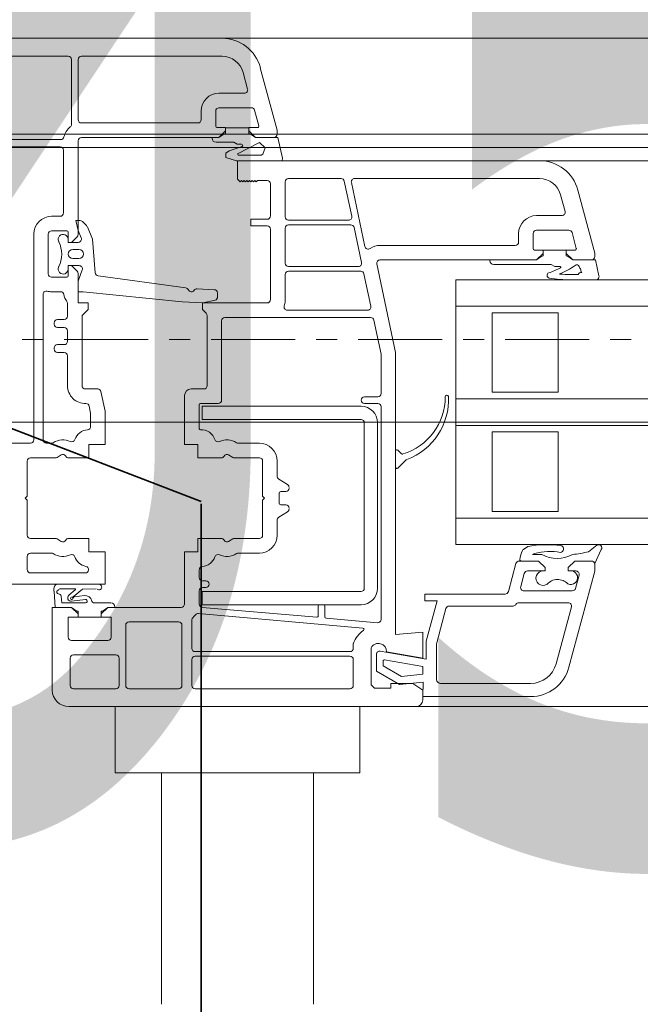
# Model space of a CAD drawing. Header units: millimetres. Extents: x -37728 to 44100, y 631619 to 691915.
# Tile 28 of 256: x -32797 to -32703, y 663030 to 663178. Entities that reach past the tile are written whole.
import ezdxf

# ---------------------------------------------------------------- set-up
doc = ezdxf.new("R2010")
doc.units = ezdxf.units.MM
doc.linetypes.add('Linia siatki', pattern=[2.2225, 1.27, -0.3175, 0.3175, -0.3175])
doc.layers.add('_XREF', color=7, linetype='Continuous')
for name, color, linetype, lineweight in [('A-DETL', 252, 'Continuous', 5), ('A-DETL-GENF', 252, 'Continuous', 5), ('A-GENM', 252, 'Continuous', 5), ('A-GLAZ', 252, 'Continuous', 5), ('ins-opisy', 7, 'Continuous', 25), ('S-GRID', 252, 'Continuous', 5)]:
    doc.layers.add(name, color=color, linetype=linetype, lineweight=lineweight)
doc.styles.add('TXT', font='tahoma.ttf')

# ---------------------------------------------------------------- blocks, each defined once
blk = doc.blocks.new('Windows_S9000-Double-Vent-Window-with-Sashbars - O3 Windows_S9000-Double-Vent-Window-with-Sashbars 2-9090604-__-00_00 Przyziemie PB')
at = {"layer": 'A-DETL-GENF', "color": 252}
for p, q in [((-2.864, 3.4), (2.866, 3.4)), ((-2.864, 3.13), (0.54, 3.13)), ((2.866, 3.13), (0.74, 3.13)), ((0.59, 3.08), (0.59, 2.1)), ((0.69, 3.08), (0.69, 2.17)), ((3.252, 2.633), (3.184, 2.885)), ((3.445, 2.955), (3.698, 2.01)), ((2.82, 2.57), (3.204, 2.57)), ((2.55, 2.17), (2.55, 2.3)), ((2.77, 2.3), (2.77, 2.07)), ((3.31, 2.35), (2.82, 2.35)), ((3.422, 2.075), (3.358, 2.313)), ((0.74, 2.12), (2.5, 2.12)), ((2.79, 2.05), (2.92, 2.05)), ((2.891, 1.951), (2.819, 1.9)), ((2.819, 1.9), (2.891, 1.951)), ((2.891, 1.951), (2.819, 1.9)), ((2.92, 2), (2.82, 1.9)), ((2.92, 2.05), (2.92, 2)), ((3.27, 2.049), (2.92, 2.049)), ((2.92, 2.049), (2.92, 1.96)), ((3.27, 2), (3.27, 2.05)), ((3.27, 2.05), (3.403, 2.05)), ((3.27, 1.96), (3.27, 2.049)), ((3.37, 1.9), (3.27, 2)), ((3.37, 1.9), (3.298, 1.951)), ((3.698, 2.01), (3.7, 1.95)), ((0.428, 1.87), (-3.38, 1.87)), ((0.69, 1.85), (0.69, 0.436)), ((2.82, 1.9), (0.74, 1.9)), ((2.819, 1.9), (2.715, 1.9)), ((2.775, 1.83), (3.043, 1.83)), ((3.043, 1.83), (3.095, 1.8)), ((3.095, 1.8), (3.159, 1.8)), ((3.098, 1.652), (3.431, 1.825)), ((3.711, 1.9), (3.37, 1.9)), ((3.654, 1.9), (3.37, 1.9)), ((3.431, 1.825), (3.516, 1.745)), ((3.778, 1.589), (3.711, 1.9)), ((-2.03, 1.76), (0.42, 1.76)), ((0.47, 1.71), (0.47, 0.76)), ((2.975, 1.698), (2.923, 1.665)), ((2.923, 1.665), (2.923, 1.597)), ((3.172, 1.765), (2.975, 1.698)), ((3.108, 1.635), (3.098, 1.652)), ((3.484, 1.65), (3.46, 1.635)), ((3.516, 1.745), (3.484, 1.65)), ((2.923, 1.597), (3.087, 1.55)), ((3.087, 1.55), (3.776, 1.55)), ((3.1, 1.27), (3.1, 1.55)), ((3.1, 1.55), (7.665, 1.55)), ((3.46, 1.635), (3.108, 1.635)), ((3.776, 1.55), (3.778, 1.589)), ((3.14, 1.23), (3.1, 1.27)), ((3.16, 1.25), (3.14, 1.23)), ((3.18, 1.23), (3.16, 1.25)), ((3.2, 1.25), (3.18, 1.23)), ((3.22, 1.23), (3.2, 1.25)), ((3.24, 1.25), (3.22, 1.23)), ((3.26, 1.23), (3.24, 1.25)), ((3.28, 1.25), (3.26, 1.23)), ((3.3, 1.23), (3.28, 1.25)), ((3.32, 1.25), (3.3, 1.23)), ((3.34, 1.23), (3.32, 1.25)), ((3.36, 1.25), (3.34, 1.23)), ((3.38, 1.23), (3.36, 1.25)), ((3.4, 1.25), (3.38, 1.23)), ((3.55, 1.25), (3.4, 1.25)), ((3.6, 0.715), (3.6, 1.2)), ((3.82, 0.7), (3.82, 1.23)), ((3.87, 1.28), (4.666, 1.28)), ((4.714, 1.24), (4.827, 0.71)), ((5.026, 0.255), (4.821, 1.22)), ((4.87, 1.28), (7.665, 1.28)), ((8.245, 1.105), (8.5, 0.154)), ((7.984, 1.035), (8.052, 0.783)), ((0.42, 0.71), (0.29, 0.71)), ((0.69, 0.497), (0.658, 0.647)), ((0.658, 0.647), (0.719, 0.647)), ((0.755, 0.633), (0.819, 0.569)), ((3.3, 0.565), (3.3, 0.665)), ((3.3, 0.665), (3.55, 0.665)), ((4.778, 0.65), (3.87, 0.65)), ((8.004, 0.72), (7.62, 0.72)), ((0.52, 0.49), (0.29, 0.49)), ((0.54, 0.315), (0.54, 0.47)), ((0.736, 0.384), (0.69, 0.497)), ((0.83, 0.552), (0.907, 0.362)), ((3.55, 0.565), (3.3, 0.565)), ((3.6, -0.55), (3.6, 0.515)), ((3.82, 0), (3.82, 0.53)), ((3.87, 0.58), (4.814, 0.58)), ((4.863, 0.54), (4.976, 0.01)), ((7.35, 0.45), (7.35, 0.32)), ((7.57, 0.45), (7.57, 0.22)), ((8.11, 0.5), (7.62, 0.5)), ((8.222, 0.225), (8.158, 0.463)), ((0.02, 0.44), (0.02, -2.67)), ((0.24, 0.44), (0.24, -0.16)), ((0.54, 0.362), (0.54, 0.312)), ((0.54, 0.312), (0.691, 0.315)), ((0.59, 0.315), (0.54, 0.315)), ((0.675, 0.4), (0.59, 0.315)), ((0.907, 0.362), (0.949, -0.143)), ((0.612, 0.21), (0.702, 0.21)), ((7.3, 0.27), (5.255, 0.27)), ((7.59, 0.2), (7.72, 0.2)), ((7.72, 0.15), (7.62, 0.05)), ((7.72, 0.2), (7.72, 0.15)), ((8.07, 0.199), (7.72, 0.199)), ((7.72, 0.199), (7.72, 0.11)), ((8.07, 0.15), (8.07, 0.2)), ((8.07, 0.2), (8.203, 0.2)), ((8.07, 0.11), (8.07, 0.199)), ((8.17, 0.05), (8.07, 0.15)), ((8.5, 0.154), (8.5, 0.1)), ((0.702, 0.07), (0.612, 0.07)), ((7.62, 0.05), (5.254, 0.05)), ((6.915, 0.05), (7.619, 0.05)), ((7.619, 0.05), (7.691, 0.101)), ((8.17, 0.05), (8.098, 0.101)), ((8.511, 0.05), (8.17, 0.05)), ((8.45, 0.05), (8.17, 0.05)), ((8.565, -0.189), (8.511, 0.05)), ((0.704, -0.035), (0.54, -0.032)), ((0.54, -0.032), (0.54, -0.088)), ((0.54, -0.19), (0.54, -0.035)), ((0.54, -0.035), (0.59, -0.035)), ((0.59, -0.035), (0.675, -0.12)), ((0.693, -0.272), (0.752, -0.101)), ((4.927, -0.05), (3.87, -0.05)), ((4.963, -0.12), (3.87, -0.12)), ((5.205, -0.01), (5.49, -1.35)), ((6.975, -0.02), (7.843, -0.02)), ((7.843, -0.02), (7.895, -0.05)), ((7.895, -0.05), (7.979, -0.05)), ((0.29, -0.21), (0.52, -0.21)), ((0.69, -0.156), (0.69, -0.6)), ((0.69, -0.43), (0.69, -0.288)), ((0.992, -0.188), (2.318, -0.371)), ((3.82, -0.17), (3.82, -0.568)), ((5.116, -0.65), (5.012, -0.16)), ((6.4, -0.25), (6.4, -4.25)), ((57.9, -0.25), (6.4, -0.25)), ((8.248, -0.17), (8.141, -0.17)), ((8.141, -0.25), (8.516, -0.25)), ((0.29, -0.43), (0.425, -0.43)), ((0.769, -0.43), (0.69, -0.43)), ((2.261, -0.584), (0.769, -0.43)), ((2.49, -0.386), (2.75, -0.399)), ((2.797, -0.446), (2.8, -0.506)), ((0.16, -2.67), (0.16, -0.47)), ((2.577, -0.596), (2.261, -0.584)), ((2.76, -0.557), (2.577, -0.596)), ((0.53, -0.606), (0.53, -0.8)), ((0.69, -0.6), (0.84, -0.6)), ((0.84, -0.7), (0.765, -0.775)), ((0.84, -0.6), (0.84, -0.7)), ((2.569, -0.7), (2.569, -0.6)), ((2.569, -0.6), (3.55, -0.6)), ((2.625, -0.756), (2.569, -0.7)), ((3.854, -0.71), (5.067, -0.71)), ((6.4, -0.65), (57.9, -0.65)), ((0.48, -0.85), (0.38, -0.85)), ((0.75, -0.811), (0.75, -1.85)), ((2.64, -1.85), (2.64, -0.792)), ((2.86, -2.07), (2.86, -0.87)), ((2.91, -0.82), (5.112, -0.82)), ((5.161, -0.86), (5.27, -1.373)), ((6.95, -1.95), (6.95, -0.75)), ((6.95, -0.75), (7.95, -0.75)), ((7.95, -0.75), (7.95, -1.95)), ((0.33, -0.9), (0.33, -0.92)), ((0.38, -0.97), (0.48, -0.97)), ((0.53, -1.02), (0.53, -1.18)), ((0.33, -1.28), (0.33, -1.3)), ((0.48, -1.23), (0.38, -1.23)), ((0.38, -1.35), (0.48, -1.35)), ((0.53, -1.4), (0.53, -1.85)), ((5.27, -1.373), (5.27, -1.97)), ((5.49, -1.35), (5.49, -5.611)), ((0.8, -1.9), (0.987, -1.9)), ((2.4, -1.9), (2.59, -1.9)), ((1.036, -1.94), (1.099, -2.235)), ((2.3, -2.74), (2.3, -2)), ((5.22, -2.02), (5.02, -2.02)), ((6.4, -2.05), (57.9, -2.05)), ((7.95, -1.95), (6.95, -1.95)), ((0.858, -2.16), (0.88, -2.263)), ((2.52, -2.495), (2.52, -2.14)), ((2.54, -2.12), (2.81, -2.12)), ((2.567, -2.36), (2.567, -2.16)), ((2.567, -2.16), (4.967, -2.16)), ((5.02, -2.12), (5.22, -2.12)), ((5.27, -2.17), (5.27, -5.382)), ((0.88, -2.263), (0.88, -2.466)), ((1.099, -2.235), (1.1, -2.74)), ((4.967, -2.36), (2.567, -2.36)), ((5.017, -4.91), (5.017, -2.41)), ((5.217, -2.41), (5.217, -4.91)), ((6.4, -2.45), (57.9, -2.45)), ((6.95, -3.75), (6.95, -2.55)), ((6.95, -2.55), (7.95, -2.55)), ((7.95, -2.55), (7.95, -3.75)), ((-0.03, -2.72), (-2.03, -2.72)), ((0.288, -2.72), (0.21, -2.72)), ((1.1, -2.74), (0.85, -2.74)), ((0.85, -2.74), (0.85, -2.94)), ((2.5, -2.74), (2.3, -2.74)), ((2.5, -2.94), (2.5, -2.74)), ((3.43, -2.72), (3.112, -2.72)), ((5.524, -2.824), (5.577, -2.878)), ((0.347, -2.94), (-0.03, -2.94)), ((0.435, -2.897), (0.372, -2.933)), ((0.85, -2.94), (0.547, -2.94)), ((2.853, -2.94), (2.5, -2.94)), ((3.028, -2.933), (2.965, -2.897)), ((3.43, -2.94), (3.053, -2.94)), ((5.49, -3.082), (5.49, -2.838)), ((-0.08, -2.99), (-0.08, -3.52)), ((3.48, -3.52), (3.48, -2.99)), ((3.7, -3.219), (3.7, -2.99)), ((5.643, -2.977), (5.524, -3.096)), ((3.856, -3.344), (3.724, -3.261)), ((-0.08, -3.52), (-0.11, -3.55)), ((-0.11, -3.55), (-0.08, -3.58)), ((3.51, -3.55), (3.48, -3.52)), ((3.48, -3.58), (3.51, -3.55)), ((3.73, -3.625), (3.73, -3.475)), ((3.755, -3.45), (3.83, -3.45)), ((-0.08, -3.58), (-0.08, -4.11)), ((3.48, -4.11), (3.48, -3.58)), ((3.83, -3.65), (3.755, -3.65)), ((3.724, -3.839), (3.856, -3.756)), ((6.4, -3.85), (57.9, -3.85)), ((7.95, -3.75), (6.95, -3.75)), ((3.7, -4.11), (3.7, -3.881)), ((-0.03, -4.16), (0.347, -4.16)), ((0.547, -4.16), (0.85, -4.16)), ((0.85, -4.16), (0.85, -4.36)), ((2.5, -4.36), (2.5, -4.16)), ((2.5, -4.16), (2.853, -4.16)), ((3.053, -4.16), (3.43, -4.16)), ((0.372, -4.167), (0.435, -4.203)), ((2.965, -4.203), (3.028, -4.167)), ((6.4, -4.25), (57.9, -4.25)), ((7.49, -4.28), (7.424, -4.326)), ((8.531, -4.26), (8.405, -4.359)), ((-0.08, -4.63), (-0.08, -4.43)), ((-0.03, -4.38), (0.288, -4.38)), ((0.85, -4.36), (1.1, -4.36)), ((1.1, -4.36), (1.1, -4.85)), ((2.3, -5.15), (2.3, -4.36)), ((2.3, -4.36), (2.5, -4.36)), ((3.112, -4.38), (3.43, -4.38)), ((7.558, -4.4), (7.591, -4.386)), ((7.699, -4.4), (7.558, -4.4)), ((8.501, -4.536), (8.6, -4.327)), ((7.31, -4.537), (7.196, -4.963)), ((7.649, -4.5), (7.358, -4.5)), ((7.389, -4.5), (7.649, -4.5)), ((7.649, -4.5), (7.749, -4.6)), ((7.749, -4.6), (7.649, -4.5)), ((7.749, -4.6), (7.749, -4.65)), ((7.749, -4.65), (7.749, -4.6)), ((8.099, -4.6), (8.199, -4.5)), ((8.199, -4.5), (8.099, -4.6)), ((8.099, -4.65), (8.099, -4.6)), ((8.099, -4.6), (8.099, -4.65)), ((8.199, -4.5), (8.453, -4.5)), ((8.45, -4.5), (8.199, -4.5)), ((8.5, -4.652), (8.5, -4.548)), ((0.798, -4.68), (-0.03, -4.68)), ((2.52, -4.75), (2.52, -4.634)), ((7.382, -4.887), (7.435, -4.687)), ((7.483, -4.65), (7.749, -4.65)), ((7.749, -4.65), (7.724, -4.65)), ((8.158, -4.65), (8.099, -4.65)), ((8.099, -4.65), (8.215, -4.65)), ((8.11, -6.105), (8.5, -4.652)), ((8.263, -4.713), (8.209, -4.913)), ((1.1, -4.85), (-1.709, -4.85)), ((1.004, -4.85), (0.38, -4.85)), ((2.62, -4.8), (2.57, -4.8)), ((2.57, -4.9), (2.62, -4.9)), ((0.326, -4.954), (0.345, -5.2)), ((0.413, -4.92), (0.641, -4.92)), ((0.442, -5.13), (0.434, -5.033)), ((0.647, -4.938), (0.551, -5.018)), ((0.618, -5.039), (0.756, -4.925)), ((0.785, -5.022), (0.637, -5.04)), ((0.756, -4.925), (0.963, -4.92)), ((2.52, -5.15), (2.52, -4.95)), ((2.567, -5.16), (2.567, -4.96)), ((2.567, -4.96), (4.967, -4.96)), ((7.147, -5), (5.93, -5)), ((5.93, -5), (5.93, -5.1)), ((8.161, -4.95), (7.43, -4.95)), ((0.3, -6.45), (0.3, -5.2)), ((0.3, -5.2), (0.59, -5.2)), ((0.345, -5.2), (0.59, -5.2)), ((0.803, -5.13), (0.442, -5.13)), ((0.59, -5.106), (0.8, -5.08)), ((0.59, -5.2), (0.662, -5.251)), ((0.59, -5.2), (0.69, -5.3)), ((1.185, -5.13), (0.925, -5.13)), ((1.04, -5.3), (1.14, -5.2)), ((1.069, -5.251), (1.141, -5.2)), ((1.14, -5.2), (2.25, -5.2)), ((1.141, -5.2), (1.245, -5.2)), ((4.298, -5.351), (2.566, -5.2)), ((4.967, -5.16), (2.567, -5.16)), ((4.32, -5.182), (4.32, -5.331)), ((4.4, -5.162), (4.34, -5.162)), ((4.42, -5.344), (4.42, -5.182)), ((5.93, -5.1), (6.118, -5.1)), ((6.118, -5.1), (5.953, -5.713)), ((7.265, -5.18), (6.3, -5.18)), ((8.1, -5.13), (7.351, -5.13)), ((7.917, -6.054), (8.148, -5.193)), ((0.69, -5.35), (0.54, -5.35)), ((0.54, -5.35), (0.54, -5.65)), ((0.69, -5.26), (0.69, -5.349)), ((0.69, -5.3), (0.69, -5.35)), ((0.69, -5.349), (1.04, -5.349)), ((1.04, -5.349), (1.04, -5.26)), ((1.04, -5.35), (1.04, -5.3)), ((1.19, -5.35), (1.04, -5.35)), ((1.19, -5.65), (1.19, -5.35)), ((2.508, -5.295), (4.994, -5.513)), ((6.252, -5.217), (6.113, -5.734)), ((1.41, -6.38), (1.41, -5.47)), ((1.46, -5.42), (2.21, -5.42)), ((2.26, -5.47), (2.26, -6.38)), ((2.41, -5.82), (2.41, -5.391)), ((5.216, -5.432), (4.438, -5.364)), ((5.49, -5.611), (5.9, -5.575)), ((5.9, -5.575), (5.9, -5.97)), ((0.59, -5.7), (1.14, -5.7)), ((4.85, -5.761), (4.85, -5.82)), ((5.95, -5.739), (5.95, -5.984)), ((6.11, -5.76), (6.11, -6.29)), ((1.26, -5.92), (0.62, -5.92)), ((4.8, -5.87), (2.46, -5.87)), ((2.46, -5.94), (4.8, -5.94)), ((5.12, -5.811), (5.12, -6.37)), ((5.2, -5.911), (5.2, -6.165)), ((5.95, -5.984), (5.259, -5.862)), ((5.9, -5.97), (5.355, -5.874)), ((0.57, -5.97), (0.57, -6.38)), ((1.31, -6.38), (1.31, -5.97)), ((2.41, -6.38), (2.41, -5.99)), ((4.85, -5.99), (4.85, -6.38)), ((5.3, -6.084), (5.3, -6.012)), ((5.577, -6.244), (5.3, -6.084)), ((5.323, -5.993), (5.9, -6.094)), ((5.9, -6.094), (5.9, -6.21)), ((5.2, -6.165), (5.55, -6.368)), ((5.9, -6.21), (5.577, -6.244)), ((5.12, -6.37), (5.17, -6.42)), ((5.42, -6.42), (5.42, -6.35)), ((5.42, -6.35), (5.75, -6.35)), ((5.55, -6.368), (5.908, -6.33)), ((5.75, -6.35), (5.9, -6.45)), ((5.908, -6.33), (5.9, -6.55)), ((6.17, -6.35), (7.531, -6.35)), ((0.62, -6.43), (1.26, -6.43)), ((2.21, -6.43), (1.46, -6.43)), ((4.8, -6.43), (2.46, -6.43)), ((5.17, -6.42), (5.42, -6.42)), ((5.9, -6.45), (5.9, -6.6)), ((5.9, -6.55), (7.531, -6.55)), ((5.8, -6.7), (0.55, -6.7))]:
    blk.add_line(p, q, dxfattribs=at)
for centre, radius, start, end in [((2.866, 2.8), 0.6, 15, 90), ((0.54, 3.08), 0.05, 360, 90), ((0.74, 3.08), 0.05, 90, 180), ((2.866, 2.8), 0.33, 15, 90), ((2.82, 2.3), 0.27, 90, 180), ((3.204, 2.62), 0.05, 270, 15), ((2.82, 2.3), 0.05, 90, 180), ((3.31, 2.3), 0.05, 15, 90), ((0.54, 2.1), 0.05, 308.6822, 0), ((0.74, 2.17), 0.05, 180, 270), ((2.5, 2.17), 0.05, 270, 0), ((0.74, 1.85), 0.27, 128.6822, 167.3644), ((2.79, 2.07), 0.02, 180, 270), ((2.92, 1.91), 0.05, 90.4543, 125.2176), ((3.269, 1.91), 0.05, 54.7976, 89.5457), ((3.403, 2.07), 0.02, 270, 15), ((3.65, 1.95), 0.0498, 273.8713, 0), ((0.428, 1.92), 0.05, 270, 347.3644), ((0.74, 1.85), 0.05, 90, 180), ((2.775, 1.89), 0.06, 180, 270), ((3.159, 1.78), 0.02, 309.6852, 90), ((0.42, 1.71), 0.05, 360, 90), ((7.665, 0.95), 0.6, 15, 90), ((3.55, 1.2), 0.05, 0, 90), ((3.87, 1.23), 0.05, 90, 180), ((4.666, 1.23), 0.05, 12, 90), ((4.87, 1.23), 0.05, 90, 192), ((7.665, 0.95), 0.33, 15, 90), ((0.42, 0.76), 0.05, 270, 360), ((8.004, 0.77), 0.05, 270, 15), ((0.29, 0.44), 0.27, 90, 180), ((0.719, 0.597), 0.05, 45, 90), ((3.55, 0.715), 0.05, 270, 0), ((3.87, 0.7), 0.05, 180, 270), ((4.778, 0.7), 0.05, 270, 12), ((7.62, 0.45), 0.27, 90, 180), ((0.29, 0.44), 0.05, 90, 180), ((0.52, 0.47), 0.02, 360, 90), ((0.783, 0.533), 0.05, 22.1539, 45), ((3.55, 0.515), 0.05, 360, 90), ((3.87, 0.53), 0.05, 90, 180), ((4.814, 0.53), 0.05, 12, 90), ((7.62, 0.45), 0.05, 90, 180), ((8.11, 0.45), 0.05, 15, 90), ((0.465, 0.362), 0.075, 360, 204.9783), ((0.02, 0.137), 0.423, 332.8319, 27.1681), ((0.64, 0.436), 0.05, 315, 360), ((0.69, 0.365), 0.05, 271.0535, 22.1539), ((7.3, 0.32), 0.05, 270, 360), ((0.612, 0.14), 0.07, 90, 270), ((0.702, 0.14), 0.07, 270, 90), ((5.075, 0.265), 0.05, 192, 304.1212), ((5.255, 0), 0.27, 90, 124.1212), ((7.59, 0.22), 0.02, 180, 270), ((8.203, 0.22), 0.02, 270, 15), ((3.87, 0), 0.05, 180, 270), ((4.927, 0), 0.05, 270, 12), ((5.254, 0), 0.05, 90, 192), ((6.975, 0.04), 0.06, 180, 270), ((7.72, 0.06), 0.05, 90.4543, 125.2176), ((8.069, 0.06), 0.05, 54.7824, 89.5457), ((8.45, 0.1), 0.05, 270.1638, 360), ((0.465, -0.088), 0.075, 155.0217, 360), ((0.64, -0.156), 0.05, 360, 45), ((0.705, -0.085), 0.05, 340.7852, 90.8692), ((0.999, -0.139), 0.05, 184.487, 262.1536), ((3.87, -0.17), 0.05, 90, 180), ((4.963, -0.17), 0.05, 12, 90), ((7.819, -0.183), 0.04, 109.8534, 260.5386), ((7.096, 1.751), 2.025, 290.4998, 296.0245), ((7.527, 0.923), 1.171, 292.1252, 305.3392), ((7.979, -0.06), 0.01, 300.5908, 90), ((8.228, -0.065), 0.04, 26.0256, 126.1477), ((8.298, -0.193), 0.055, 82.4872, 155.6849), ((8.516, 0.075), 0.28, 206.0256, 217.151), ((8.323, -0.108), 0.035, 162.3253, 238.9059), ((0.29, -0.16), 0.05, 180, 270), ((0.52, -0.19), 0.02, 270, 0), ((0.74, -0.288), 0.05, 160.7852, 180), ((8.141, 1.75), 2, 260.5386, 270), ((8.141, 1.75), 1.92, 264.8462, 270), ((8.516, -0.2), 0.05, 270, 12.6302), ((0.21, -0.47), 0.05, 75.5225, 180), ((0.29, -0.16), 0.27, 255.5225, 270), ((0.425, -0.48), 0.05, 10.1537, 90), ((2.311, -0.421), 0.05, 22.5844, 82.5844), ((2.403, -0.382), 0.05, 202.5844, 327.2694), ((2.488, -0.436), 0.05, 87.2694, 147.2694), ((2.747, -0.449), 0.05, 2.6566, 87.2694), ((0.71, -0.429), 0.24, 190.1537, 217.5235), ((0.48, -0.606), 0.05, 360, 37.5235), ((2.75, -0.508), 0.05, 281.9818, 2.6566), ((3.55, -0.55), 0.05, 270, 360), ((3.6, -0.568), 0.22, 340.1013, 0), ((3.854, -0.66), 0.05, 160.1013, 270), ((5.067, -0.66), 0.05, 270, 12), ((0.38, -0.9), 0.05, 90, 180), ((0.48, -0.8), 0.05, 270, 360), ((0.8, -0.811), 0.05, 135, 180), ((2.59, -0.792), 0.05, 0, 45), ((2.91, -0.87), 0.05, 90, 180), ((5.112, -0.87), 0.05, 12, 90), ((0.38, -0.92), 0.05, 180, 270), ((0.48, -1.02), 0.05, 360, 90), ((0.48, -1.18), 0.05, 270, 0), ((0.38, -1.28), 0.05, 90, 180), ((0.38, -1.3), 0.05, 180, 270), ((0.48, -1.4), 0.05, 360, 90), ((0.8, -1.85), 0.27, 180, 271.6276), ((0.8, -1.85), 0.05, 180, 270), ((0.987, -1.95), 0.05, 12, 90), ((2.4, -2), 0.1, 90, 180), ((2.59, -1.85), 0.05, 270, 0), ((2.81, -2.07), 0.05, 270, 0), ((5.02, -2.07), 0.05, 90, 270), ((5.22, -1.97), 0.05, 270, 0), ((5.343, -2.021), 0.898, 286.4755, 0.1126), ((5.32, -2.056), 0.971, 290.55, 2.5409), ((6.265, -2.017), 0.025, 7.3608, 187.3608), ((0.809, -2.17), 0.05, 12, 91.6276), ((2.54, -2.14), 0.02, 90, 180), ((4.967, -2.41), 0.25, 360, 90), ((5.22, -2.17), 0.05, 0, 90), ((4.967, -2.41), 0.05, 0, 90), ((0.85, -2.735), 0.22, 94.248, 161.5112), ((0.83, -2.466), 0.05, 274.248, 0), ((2.54, -2.495), 0.02, 180, 272.388), ((2.55, -2.735), 0.22, 18.4888, 92.388), ((-0.03, -2.67), 0.05, 270, 360), ((0.21, -2.67), 0.05, 180, 270), ((0.46, -2.94), 0.27, 65.257, 122.4617), ((0.594, -2.649), 0.05, 245.257, 341.5112), ((2.806, -2.649), 0.05, 198.4888, 294.743), ((2.94, -2.94), 0.27, 57.5383, 114.743), ((0.288, -2.67), 0.05, 270, 302.4617), ((3.112, -2.67), 0.05, 237.5383, 270), ((3.43, -2.99), 0.27, 360, 90), ((5.51, -2.838), 0.02, 45, 180), ((-0.03, -2.99), 0.05, 90, 180), ((0.347, -2.89), 0.05, 270, 300), ((0.46, -2.94), 0.05, 30, 120), ((0.547, -2.89), 0.05, 210, 270), ((2.853, -2.89), 0.05, 270, 330), ((2.94, -2.94), 0.05, 60, 150), ((3.053, -2.89), 0.05, 240, 270), ((3.43, -2.99), 0.05, 0, 90), ((5.592, -2.864), 0.02, 225, 286.4755), ((5.679, -3.012), 0.05, 110.55, 135), ((5.51, -3.082), 0.02, 180, 315), ((3.75, -3.219), 0.05, 180, 238), ((3.83, -3.4), 0.05, 270, 360), ((3.83, -3.387), 0.05, 0, 58), ((3.755, -3.475), 0.025, 90, 180), ((3.755, -3.625), 0.025, 180, 270), ((3.83, -3.7), 0.05, 360, 90), ((3.83, -3.713), 0.05, 302, 360), ((3.75, -3.881), 0.05, 122, 180), ((-0.03, -4.11), 0.05, 180, 270), ((0.347, -4.21), 0.05, 60, 90), ((0.547, -4.21), 0.05, 90, 150), ((2.853, -4.21), 0.05, 30, 90), ((3.053, -4.21), 0.05, 90, 120), ((3.43, -4.11), 0.05, 270, 0), ((3.43, -4.11), 0.27, 270, 360), ((0.46, -4.16), 0.05, 240, 330), ((2.94, -4.16), 0.05, 210, 300), ((7.781, -5.797), 1.544, 82.2923, 100.8695), ((7.981, -4.316), 0.05, 16.5347, 81.3481), ((7.971, -4.319), 0.06, 353.0554, 16.5347), ((8.557, -4.302), 0.0494, 330.0258, 121.1785), ((-0.03, -4.43), 0.05, 90, 180), ((0.288, -4.43), 0.05, 57.5383, 90), ((0.46, -4.16), 0.27, 237.5383, 294.743), ((0.594, -4.451), 0.05, 18.4888, 114.743), ((0.85, -4.365), 0.22, 198.4888, 258.9563), ((2.55, -4.365), 0.22, 274.248, 341.5112), ((2.806, -4.451), 0.05, 65.257, 161.5112), ((2.94, -4.16), 0.27, 245.257, 302.4617), ((3.112, -4.43), 0.05, 90, 122.4617), ((7.651, -4.486), 0.281, 149.3047, 178.7103), ((7.452, -4.367), 0.05, 124.5336, 150.296), ((7.821, -5.217), 0.862, 79.1393, 105.4159), ((7.933, -3.979), 0.481, 240.946, 298.7114), ((7.981, -4.32), 0.05, 272.2776, 353.0554), ((7.995, -2.742), 1.668, 275.8112, 284.2165), ((0.798, -4.63), 0.05, 270, 78.9563), ((2.57, -4.634), 0.05, 94.248, 180), ((7.358, -4.55), 0.05, 90, 165), ((7.389, -4.48), 0.02, 178.7103, 270), ((8.45, -4.55), 0.05, 2, 90), ((8.453, -4.55), 0.05, 16.644, 90), ((-0.03, -4.63), 0.05, 180, 270), ((2.57, -4.75), 0.05, 180, 270), ((7.483, -4.7), 0.05, 90, 165), ((7.721, -4.759), 0.109, 88.4079, 301.9792), ((8.138, -4.751), 0.103, 244.8309, 78.5445), ((8.215, -4.7), 0.05, 345, 90), ((0.545, -4.937), 0.22, 167.4904, 184.4585), ((0.38, -4.9), 0.05, 90, 167.4904), ((1.004, -4.893), 0.0425, 229.4134, 90), ((2.57, -4.95), 0.05, 90, 180), ((2.62, -4.85), 0.05, 270, 90), ((4.967, -4.91), 0.05, 270, 0), ((4.967, -4.91), 0.25, 270, 360), ((7.43, -4.9), 0.05, 165, 270), ((7.94, -4.996), 0.216, 44.5045, 138.3537), ((0.394, -4.969), 0.027, 116.8257, 269.9289), ((0.371, -4.923), 0.025, 296.8257, 337.4126), ((0.413, -4.94), 0.02, 90, 157.4126), ((0.394, -5.036), 0.04, 4.4585, 89.9289), ((0.583, -5.057), 0.05, 129.9917, 277.0491), ((0.596, -5.062), 0.02, 139.0752, 299.4087), ((0.598, -5.017), 0.03, 256.6388, 313.0422), ((0.641, -5.07), 0.03, 97.0491, 181.8451), ((0.641, -4.93), 0.01, 309.9917, 90), ((0.797, -5.121), 0.1, 9.2336, 97.0491), ((7.147, -4.95), 0.05, 270, 345), ((8.161, -4.9), 0.05, 270, 345), ((0.803, -5.105), 0.025, 270, 97.0491), ((0.925, -5.1), 0.03, 189.2336, 270), ((1.185, -5.19), 0.06, 360, 90), ((2.25, -5.15), 0.05, 270, 0), ((2.57, -5.15), 0.05, 180, 265), ((4.34, -5.182), 0.02, 90, 180), ((4.4, -5.182), 0.02, 0, 90), ((6.3, -5.23), 0.05, 90, 165), ((7.265, -5.13), 0.05, 270, 330), ((7.351, -5.18), 0.05, 90, 150), ((8.1, -5.18), 0.05, 345, 90), ((0.691, -5.21), 0.05, 234.7933, 269.5457), ((1.04, -5.21), 0.05, 270.4543, 305.2176), ((2.46, -5.391), 0.05, 131.0145, 180), ((2.25, -5.15), 0.27, 311.0145, 322.4607), ((2.504, -5.345), 0.05, 85, 142.4607), ((4.3, -5.331), 0.02, 265, 0), ((4.44, -5.344), 0.02, 180, 265), ((1.46, -5.47), 0.05, 90, 180), ((2.21, -5.47), 0.05, 0, 90), ((5.22, -5.382), 0.05, 265, 0), ((0.59, -5.65), 0.05, 180, 270), ((1.14, -5.65), 0.05, 270, 0), ((5.225, -5.876), 0.395, 124.0712, 160.3944), ((4.993, -5.533), 0.02, 304.0712, 85), ((4.9, -5.761), 0.05, 160.3944, 180), ((5.23, -5.87), 0.125, 358.2162, 151.6424), ((6.05, -5.739), 0.1, 165, 180), ((6.21, -5.76), 0.1, 165, 180), ((0.62, -5.97), 0.05, 90, 180), ((1.26, -5.97), 0.05, 360, 90), ((2.46, -5.82), 0.05, 180, 270), ((2.46, -5.99), 0.05, 90, 180), ((4.8, -5.82), 0.05, 270, 0), ((4.8, -5.99), 0.05, 0, 90), ((5.25, -5.911), 0.05, 80, 180), ((5.32, -6.012), 0.02, 80, 180), ((7.531, -5.95), 0.4, 270, 345), ((7.531, -5.95), 0.6, 270, 345), ((0.62, -6.38), 0.05, 180, 270), ((1.26, -6.38), 0.05, 270, 0), ((1.46, -6.38), 0.05, 180, 270), ((2.21, -6.38), 0.05, 270, 0), ((2.46, -6.38), 0.05, 180, 270), ((4.8, -6.38), 0.05, 270, 0), ((6.17, -6.29), 0.06, 180, 270), ((0.55, -6.45), 0.25, 180, 270), ((5.8, -6.6), 0.1, 270, 0)]:
    blk.add_arc(centre, radius, start, end, dxfattribs=at)
at = {"layer": 'A-GENM', "color": 252}
for p, q in [((-65.217, 3.4), (65.217, 3.4)), ((5.383, 1.55), (58.917, 1.55)), ((3.175, -6.7), (61.125, -6.7))]:
    blk.add_line(p, q, dxfattribs=at)
at = {"layer": 'A-GLAZ', "color": 252}
for p, q in [((69, 1.95), (-69, 1.95)), ((-69, 1.75), (69, 1.75)), ((69, -2.4), (-69, -2.4)), ((4.95, -6.7), (1.25, -6.7)), ((1.25, -6.7), (1.25, -7.7)), ((4.95, -7.7), (4.95, -6.7)), ((1.25, -7.7), (4.95, -7.7)), ((1.95, -7.7), (1.95, -11.2)), ((4.25, -11.2), (4.25, -7.7))]:
    blk.add_line(p, q, dxfattribs=at)
blk = doc.blocks.new('A$C4e31ac75')
at = {"layer": 'A-DETL', "lineweight": 35}
for p, q in [((-862.6, 782.45), (-876.26, 787.694)), ((-862.6, 782.414), (-862.6, 772.294))]:
    blk.add_line(p, q, dxfattribs=at)
at = {"layer": 'S-GRID', "linetype": 'Linia siatki'}
blk.add_line((-1251.384, 784.9), (156.703, 784.9), dxfattribs=at)
at = {"layer": 'A-GLAZ'}
blk.add_blockref('Windows_S9000-Double-Vent-Window-with-Sashbars - O3 Windows_S9000-Double-Vent-Window-with-Sashbars 2-9090604-__-00_00 Przyziemie PB', (-865.15, 786.05), dxfattribs=at)

msp = doc.modelspace()

# ---------------------------------------------------------------- block references
at = {"layer": '_XREF', "xscale": 10, "yscale": 10, "zscale": 10}
msp.add_blockref('A$C4e31ac75', (-24143.63, 655281.12), dxfattribs=at)

# ---------------------------------------------------------------- next in the draw order: texts
at = {"layer": 'ins-opisy', "linetype": 'Continuous', "insert": (-32867.77, 663253.21), "char_height": 200, "width": 3547.4168, "attachment_point": 1, "style": 'TXT'}
msp.add_mtext('{\\fISOCPEUR|b0|i0|c0|p34;\\W0.7;%%C\\fTahoma|b0|i0|c238|p34;50}', dxfattribs=at)

doc.saveas('drawing.dxf')
